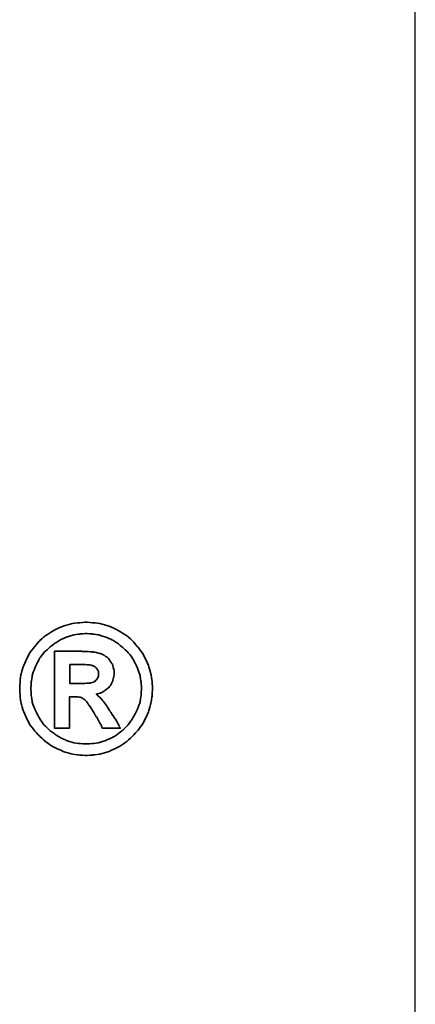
# Model space of a CAD drawing. Header units: millimetres. Extents: x 346 to 653, y 207 to 305.
# Tile 43 of 45: x 591.62 to 594.13, y 236.95 to 243.19. Entities that reach past the tile are written whole.
import ezdxf

# ---------------------------------------------------------------- set-up
doc = ezdxf.new("R2010")
doc.units = ezdxf.units.MM
for name, color, linetype in [('DIM', 4, 'Continuous'), ('layer 1', 7, 'Continuous'), ('OUT', 3, 'Continuous')]:
    doc.layers.add(name, color=color, linetype=linetype)

# ---------------------------------------------------------------- blocks, each defined once
blk = doc.blocks.new('TBI MOTION logo(完整正式版)')
at = {"layer": 'layer 1', "color": 22, "lineweight": 35}
for points, knots in [([(81.20634, 4.98624), (81.20634, 4.98624), (81.18649, 5.32862), (81.18649, 5.32862), (81.18649, 5.32862), (81.18649, 5.32862), (81.13886, 5.66206), (81.13886, 5.66206), (81.13886, 5.66206), (81.13886, 5.66206), (81.04359, 5.97764), (81.04359, 5.97764), (81.04359, 5.97764), (81.04359, 5.97764), (80.91061, 6.29124), (80.91061, 6.29124), (80.91061, 6.29124), (80.91061, 6.29124), (80.75778, 6.58697), (80.75778, 6.58697), (80.75778, 6.58697), (80.75778, 6.58697), (80.5593, 6.85294), (80.5593, 6.85294), (80.5593, 6.85294), (80.5593, 6.85294), (80.33105, 7.1189), (80.33105, 7.1189), (80.33105, 7.1189), (80.33105, 7.1189), (80.09287, 7.33921), (80.09287, 7.33921), (80.09287, 7.33921), (80.09287, 7.33921), (79.815, 7.51982), (79.815, 7.51982), (79.815, 7.51982), (79.815, 7.51982), (79.51133, 7.69051), (79.51133, 7.69051), (79.51133, 7.69051), (79.51133, 7.69051), (79.19773, 7.8235), (79.19773, 7.8235), (79.19773, 7.8235), (79.19773, 7.8235), (78.88215, 7.91877), (78.88215, 7.91877), (78.88215, 7.91877), (78.88215, 7.91877), (78.54871, 7.95846), (78.54871, 7.95846), (78.54871, 7.95846), (78.54871, 7.95846), (78.21526, 7.98625), (78.21526, 7.98625), (78.21526, 7.98625), (78.21526, 7.98625), (77.87388, 7.95846), (77.87388, 7.95846), (77.87388, 7.95846), (77.87388, 7.95846), (77.54044, 7.91877), (77.54044, 7.91877), (77.54044, 7.91877), (77.54044, 7.91877), (77.22485, 7.8235), (77.22485, 7.8235), (77.22485, 7.8235), (77.22485, 7.8235), (76.91027, 7.69051), (76.91027, 7.69051), (76.91027, 7.69051), (76.91027, 7.69051), (76.6056, 7.51982), (76.6056, 7.51982), (76.6056, 7.51982), (76.6056, 7.51982), (76.32972, 7.33921), (76.32972, 7.33921), (76.32972, 7.33921), (76.32972, 7.33921), (76.09154, 7.1189), (76.09154, 7.1189), (76.09154, 7.1189), (76.09154, 7.1189), (75.86329, 6.85294), (75.86329, 6.85294), (75.86329, 6.85294), (75.86329, 6.85294), (75.66382, 6.58697), (75.66382, 6.58697), (75.66382, 6.58697), (75.66382, 6.58697), (75.51099, 6.29124), (75.51099, 6.29124), (75.51099, 6.29124), (75.51099, 6.29124), (75.37702, 5.97764), (75.37702, 5.97764), (75.37702, 5.97764), (75.37702, 5.97764), (75.28175, 5.66206), (75.28175, 5.66206), (75.28175, 5.66206), (75.28175, 5.66206), (75.23411, 5.32862), (75.23411, 5.32862), (75.23411, 5.32862), (75.23411, 5.32862), (75.21625, 4.98624), (75.21625, 4.98624), (75.21625, 4.98624), (75.21625, 4.98624), (75.23411, 4.6528), (75.23411, 4.6528), (75.23411, 4.6528), (75.23411, 4.6528), (75.28175, 4.32035), (75.28175, 4.32035), (75.28175, 4.32035), (75.28175, 4.32035), (75.37702, 3.99583), (75.37702, 3.99583), (75.37702, 3.99583), (75.37702, 3.99583), (75.51099, 3.68224), (75.51099, 3.68224), (75.51099, 3.68224), (75.51099, 3.68224), (75.66382, 3.38749), (75.66382, 3.38749), (75.66382, 3.38749), (75.66382, 3.38749), (75.86329, 3.10963), (75.86329, 3.10963), (75.86329, 3.10963), (75.86329, 3.10963), (76.09154, 2.87145), (76.09154, 2.87145), (76.09154, 2.87145), (76.09154, 2.87145), (76.32972, 2.6432), (76.32972, 2.6432), (76.32972, 2.6432), (76.32972, 2.6432), (76.6056, 2.43381), (76.6056, 2.43381), (76.6056, 2.43381), (76.6056, 2.43381), (76.91027, 2.27205), (76.91027, 2.27205), (76.91027, 2.27205), (76.91027, 2.27205), (77.22485, 2.13906), (77.22485, 2.13906), (77.22485, 2.13906), (77.22485, 2.13906), (77.54044, 2.0438), (77.54044, 2.0438), (77.54044, 2.0438), (77.54044, 2.0438), (77.87388, 1.99616), (77.87388, 1.99616), (77.87388, 1.99616), (77.87388, 1.99616), (78.21526, 1.97631), (78.21526, 1.97631), (78.21526, 1.97631), (78.21526, 1.97631), (78.54871, 1.99616), (78.54871, 1.99616), (78.54871, 1.99616), (78.54871, 1.99616), (78.88215, 2.0438), (78.88215, 2.0438), (78.88215, 2.0438), (78.88215, 2.0438), (79.19773, 2.13906), (79.19773, 2.13906), (79.19773, 2.13906), (79.19773, 2.13906), (79.51133, 2.27205), (79.51133, 2.27205), (79.51133, 2.27205), (79.51133, 2.27205), (79.815, 2.43381), (79.815, 2.43381), (79.815, 2.43381), (79.815, 2.43381), (80.09287, 2.6432), (80.09287, 2.6432), (80.09287, 2.6432), (80.09287, 2.6432), (80.33105, 2.87145), (80.33105, 2.87145), (80.33105, 2.87145), (80.33105, 2.87145), (80.5593, 3.10963), (80.5593, 3.10963), (80.5593, 3.10963), (80.5593, 3.10963), (80.75778, 3.38749), (80.75778, 3.38749), (80.75778, 3.38749), (80.75778, 3.38749), (80.91061, 3.68224), (80.91061, 3.68224), (80.91061, 3.68224), (80.91061, 3.68224), (81.04359, 3.99583), (81.04359, 3.99583), (81.04359, 3.99583), (81.04359, 3.99583), (81.13886, 4.32035), (81.13886, 4.32035), (81.13886, 4.32035), (81.13886, 4.32035), (81.18649, 4.6528), (81.18649, 4.6528), (81.18649, 4.6528), (81.18649, 4.6528), (81.20634, 4.98624), (81.20634, 4.98624)], [0, 0, 0, 0, 0.01785714, 0.01785714, 0.01785714, 0.01785715, 0.03571429, 0.03571429, 0.03571429, 0.0357143, 0.05357143, 0.05357143, 0.05357143, 0.05357144, 0.07142857, 0.07142857, 0.07142857, 0.07142858, 0.08928571, 0.08928571, 0.08928571, 0.08928572, 0.10714286, 0.10714286, 0.10714286, 0.10714287, 0.125, 0.125, 0.125, 0.12500001, 0.14285714, 0.14285714, 0.14285714, 0.14285715, 0.16071429, 0.16071429, 0.16071429, 0.1607143, 0.17857143, 0.17857143, 0.17857143, 0.17857144, 0.19642857, 0.19642857, 0.19642857, 0.19642858, 0.21428571, 0.21428571, 0.21428571, 0.21428572, 0.23214286, 0.23214286, 0.23214286, 0.23214287, 0.25, 0.25, 0.25, 0.25000001, 0.26785714, 0.26785714, 0.26785714, 0.26785715, 0.28571429, 0.28571429, 0.28571429, 0.2857143, 0.30357143, 0.30357143, 0.30357143, 0.30357144, 0.32142857, 0.32142857, 0.32142857, 0.32142858, 0.33928571, 0.33928571, 0.33928571, 0.33928572, 0.35714286, 0.35714286, 0.35714286, 0.35714287, 0.375, 0.375, 0.375, 0.37500001, 0.39285714, 0.39285714, 0.39285714, 0.39285715, 0.41071429, 0.41071429, 0.41071429, 0.4107143, 0.42857143, 0.42857143, 0.42857143, 0.42857144, 0.44642857, 0.44642857, 0.44642857, 0.44642858, 0.46428571, 0.46428571, 0.46428571, 0.46428572, 0.48214286, 0.48214286, 0.48214286, 0.48214287, 0.5, 0.5, 0.5, 0.50000001, 0.51785714, 0.51785714, 0.51785714, 0.51785715, 0.53571429, 0.53571429, 0.53571429, 0.5357143, 0.55357143, 0.55357143, 0.55357143, 0.55357144, 0.57142857, 0.57142857, 0.57142857, 0.57142858, 0.58928571, 0.58928571, 0.58928571, 0.58928572, 0.60714286, 0.60714286, 0.60714286, 0.60714287, 0.625, 0.625, 0.625, 0.62500001, 0.64285714, 0.64285714, 0.64285714, 0.64285715, 0.66071429, 0.66071429, 0.66071429, 0.6607143, 0.67857143, 0.67857143, 0.67857143, 0.67857144, 0.69642857, 0.69642857, 0.69642857, 0.69642858, 0.71428571, 0.71428571, 0.71428571, 0.71428572, 0.73214286, 0.73214286, 0.73214286, 0.73214287, 0.75, 0.75, 0.75, 0.75000001, 0.76785714, 0.76785714, 0.76785714, 0.76785715, 0.78571429, 0.78571429, 0.78571429, 0.7857143, 0.80357143, 0.80357143, 0.80357143, 0.80357144, 0.82142857, 0.82142857, 0.82142857, 0.82142858, 0.83928571, 0.83928571, 0.83928571, 0.83928572, 0.85714286, 0.85714286, 0.85714286, 0.85714287, 0.875, 0.875, 0.875, 0.87500001, 0.89285714, 0.89285714, 0.89285714, 0.89285715, 0.91071429, 0.91071429, 0.91071429, 0.9107143, 0.92857143, 0.92857143, 0.92857143, 0.92857144, 0.94642857, 0.94642857, 0.94642857, 0.94642858, 0.96428571, 0.96428571, 0.96428571, 0.96428572, 0.98214286, 0.98214286, 0.98214286, 0.98214287, 1, 1, 1, 1]), ([(80.71014, 4.98624), (80.71014, 4.98624), (80.69129, 5.29091), (80.69129, 5.29091), (80.69129, 5.29091), (80.69129, 5.29091), (80.64464, 5.57672), (80.64464, 5.57672), (80.64464, 5.57672), (80.64464, 5.57672), (80.54937, 5.87245), (80.54937, 5.87245), (80.54937, 5.87245), (80.54937, 5.87245), (80.41639, 6.14833), (80.41639, 6.14833), (80.41639, 6.14833), (80.41639, 6.14833), (80.27349, 6.41429), (80.27349, 6.41429), (80.27349, 6.41429), (80.27349, 6.41429), (80.08295, 6.64255), (80.08295, 6.64255), (80.08295, 6.64255), (80.08295, 6.64255), (79.86264, 6.84301), (79.86264, 6.84301), (79.86264, 6.84301), (79.86264, 6.84301), (79.63439, 7.03355), (79.63439, 7.03355), (79.63439, 7.03355), (79.63439, 7.03355), (79.37835, 7.1963), (79.37835, 7.1963), (79.37835, 7.1963), (79.37835, 7.1963), (79.10246, 7.30944), (79.10246, 7.30944), (79.10246, 7.30944), (79.10246, 7.30944), (78.81665, 7.40471), (78.81665, 7.40471), (78.81665, 7.40471), (78.81665, 7.40471), (78.511, 7.45234), (78.511, 7.45234), (78.511, 7.45234), (78.511, 7.45234), (78.21526, 7.47219), (78.21526, 7.47219), (78.21526, 7.47219), (78.21526, 7.47219), (77.9106, 7.45234), (77.9106, 7.45234), (77.9106, 7.45234), (77.9106, 7.45234), (77.61685, 7.40471), (77.61685, 7.40471), (77.61685, 7.40471), (77.61685, 7.40471), (77.32012, 7.30944), (77.32012, 7.30944), (77.32012, 7.30944), (77.32012, 7.30944), (77.06309, 7.1963), (77.06309, 7.1963), (77.06309, 7.1963), (77.06309, 7.1963), (76.80606, 7.03355), (76.80606, 7.03355), (76.80606, 7.03355), (76.80606, 7.03355), (76.55797, 6.84301), (76.55797, 6.84301), (76.55797, 6.84301), (76.55797, 6.84301), (76.34063, 6.64255), (76.34063, 6.64255), (76.34063, 6.64255), (76.34063, 6.64255), (76.1491, 6.41429), (76.1491, 6.41429), (76.1491, 6.41429), (76.1491, 6.41429), (76.0062, 6.14833), (76.0062, 6.14833), (76.0062, 6.14833), (76.0062, 6.14833), (75.88314, 5.87245), (75.88314, 5.87245), (75.88314, 5.87245), (75.88314, 5.87245), (75.77794, 5.57672), (75.77794, 5.57672), (75.77794, 5.57672), (75.77794, 5.57672), (75.73924, 5.29091), (75.73924, 5.29091), (75.73924, 5.29091), (75.73924, 5.29091), (75.72039, 4.98624), (75.72039, 4.98624), (75.72039, 4.98624), (75.72039, 4.98624), (75.73924, 4.67165), (75.73924, 4.67165), (75.73924, 4.67165), (75.73924, 4.67165), (75.77794, 4.37791), (75.77794, 4.37791), (75.77794, 4.37791), (75.77794, 4.37791), (75.88314, 4.10102), (75.88314, 4.10102), (75.88314, 4.10102), (75.88314, 4.10102), (76.0062, 3.83407), (76.0062, 3.83407), (76.0062, 3.83407), (76.0062, 3.83407), (76.15902, 3.56811), (76.15902, 3.56811), (76.15902, 3.56811), (76.15902, 3.56811), (76.34063, 3.32001), (76.34063, 3.32001), (76.34063, 3.32001), (76.34063, 3.32001), (76.55797, 3.11955), (76.55797, 3.11955), (76.55797, 3.11955), (76.55797, 3.11955), (76.80606, 2.92901), (76.80606, 2.92901), (76.80606, 2.92901), (76.80606, 2.92901), (77.06309, 2.76725), (77.06309, 2.76725), (77.06309, 2.76725), (77.06309, 2.76725), (77.32012, 2.65412), (77.32012, 2.65412), (77.32012, 2.65412), (77.32012, 2.65412), (77.61685, 2.55786), (77.61685, 2.55786), (77.61685, 2.55786), (77.61685, 2.55786), (77.9106, 2.51022), (77.9106, 2.51022), (77.9106, 2.51022), (77.9106, 2.51022), (78.21526, 2.49137), (78.21526, 2.49137), (78.21526, 2.49137), (78.21526, 2.49137), (78.511, 2.51022), (78.511, 2.51022), (78.511, 2.51022), (78.511, 2.51022), (78.81665, 2.55786), (78.81665, 2.55786), (78.81665, 2.55786), (78.81665, 2.55786), (79.10246, 2.65412), (79.10246, 2.65412), (79.10246, 2.65412), (79.10246, 2.65412), (79.37835, 2.76725), (79.37835, 2.76725), (79.37835, 2.76725), (79.37835, 2.76725), (79.63439, 2.92901), (79.63439, 2.92901), (79.63439, 2.92901), (79.63439, 2.92901), (79.86264, 3.11955), (79.86264, 3.11955), (79.86264, 3.11955), (79.86264, 3.11955), (80.08295, 3.32001), (80.08295, 3.32001), (80.08295, 3.32001), (80.08295, 3.32001), (80.26356, 3.56811), (80.26356, 3.56811), (80.26356, 3.56811), (80.26356, 3.56811), (80.41639, 3.83407), (80.41639, 3.83407), (80.41639, 3.83407), (80.41639, 3.83407), (80.54937, 4.10102), (80.54937, 4.10102), (80.54937, 4.10102), (80.54937, 4.10102), (80.64464, 4.37791), (80.64464, 4.37791), (80.64464, 4.37791), (80.64464, 4.37791), (80.69129, 4.67165), (80.69129, 4.67165), (80.69129, 4.67165), (80.69129, 4.67165), (80.71014, 4.98624), (80.71014, 4.98624)], [0, 0, 0, 0, 0.01923077, 0.01923077, 0.01923077, 0.01923078, 0.03846154, 0.03846154, 0.03846154, 0.03846155, 0.05769231, 0.05769231, 0.05769231, 0.05769232, 0.07692308, 0.07692308, 0.07692308, 0.07692309, 0.09615385, 0.09615385, 0.09615385, 0.09615386, 0.11538462, 0.11538462, 0.11538462, 0.11538463, 0.13461538, 0.13461538, 0.13461538, 0.13461539, 0.15384615, 0.15384615, 0.15384615, 0.15384616, 0.17307692, 0.17307692, 0.17307692, 0.17307693, 0.19230769, 0.19230769, 0.19230769, 0.1923077, 0.21153846, 0.21153846, 0.21153846, 0.21153847, 0.23076923, 0.23076923, 0.23076923, 0.23076924, 0.25, 0.25, 0.25, 0.25000001, 0.26923077, 0.26923077, 0.26923077, 0.26923078, 0.28846154, 0.28846154, 0.28846154, 0.28846155, 0.30769231, 0.30769231, 0.30769231, 0.30769232, 0.32692308, 0.32692308, 0.32692308, 0.32692309, 0.34615385, 0.34615385, 0.34615385, 0.34615386, 0.36538462, 0.36538462, 0.36538462, 0.36538463, 0.38461538, 0.38461538, 0.38461538, 0.38461539, 0.40384615, 0.40384615, 0.40384615, 0.40384616, 0.42307692, 0.42307692, 0.42307692, 0.42307693, 0.44230769, 0.44230769, 0.44230769, 0.4423077, 0.46153846, 0.46153846, 0.46153846, 0.46153847, 0.48076923, 0.48076923, 0.48076923, 0.48076924, 0.5, 0.5, 0.5, 0.50000001, 0.51923077, 0.51923077, 0.51923077, 0.51923078, 0.53846154, 0.53846154, 0.53846154, 0.53846155, 0.55769231, 0.55769231, 0.55769231, 0.55769232, 0.57692308, 0.57692308, 0.57692308, 0.57692309, 0.59615385, 0.59615385, 0.59615385, 0.59615386, 0.61538462, 0.61538462, 0.61538462, 0.61538463, 0.63461538, 0.63461538, 0.63461538, 0.63461539, 0.65384615, 0.65384615, 0.65384615, 0.65384616, 0.67307692, 0.67307692, 0.67307692, 0.67307693, 0.69230769, 0.69230769, 0.69230769, 0.6923077, 0.71153846, 0.71153846, 0.71153846, 0.71153847, 0.73076923, 0.73076923, 0.73076923, 0.73076924, 0.75, 0.75, 0.75, 0.75000001, 0.76923077, 0.76923077, 0.76923077, 0.76923078, 0.78846154, 0.78846154, 0.78846154, 0.78846155, 0.80769231, 0.80769231, 0.80769231, 0.80769232, 0.82692308, 0.82692308, 0.82692308, 0.82692309, 0.84615385, 0.84615385, 0.84615385, 0.84615386, 0.86538462, 0.86538462, 0.86538462, 0.86538463, 0.88461538, 0.88461538, 0.88461538, 0.88461539, 0.90384615, 0.90384615, 0.90384615, 0.90384616, 0.92307692, 0.92307692, 0.92307692, 0.92307693, 0.94230769, 0.94230769, 0.94230769, 0.9423077, 0.96153846, 0.96153846, 0.96153846, 0.96153847, 0.98076923, 0.98076923, 0.98076923, 0.98076924, 1, 1, 1, 1]), ([(76.78721, 3.2823), (76.78721, 3.2823), (76.78721, 3.32001), (76.78721, 3.32001), (76.78721, 3.32001), (76.78721, 3.32001), (76.78721, 3.42422), (76.78721, 3.42422), (76.78721, 3.42422), (76.78721, 3.42422), (76.78721, 3.59689), (76.78721, 3.59689), (76.78721, 3.59689), (76.78721, 3.59689), (76.78721, 3.80529), (76.78721, 3.80529), (76.78721, 3.80529), (76.78721, 3.80529), (76.78721, 4.0524), (76.78721, 4.0524), (76.78721, 4.0524), (76.78721, 4.0524), (76.78721, 4.32035), (76.78721, 4.32035), (76.78721, 4.32035), (76.78721, 4.32035), (76.78721, 4.92868), (76.78721, 4.92868), (76.78721, 4.92868), (76.78721, 4.92868), (76.78721, 5.53801), (76.78721, 5.53801), (76.78721, 5.53801), (76.78721, 5.53801), (76.78721, 5.82482), (76.78721, 5.82482), (76.78721, 5.82482), (76.78721, 5.82482), (76.78721, 6.07291), (76.78721, 6.07291), (76.78721, 6.07291), (76.78721, 6.07291), (76.78721, 6.30017), (76.78721, 6.30017), (76.78721, 6.30017), (76.78721, 6.30017), (76.78721, 6.45399), (76.78721, 6.45399), (76.78721, 6.45399), (76.78721, 6.45399), (76.78721, 6.5572), (76.78721, 6.5572), (76.78721, 6.5572), (76.78721, 6.5572), (76.78721, 6.59689), (76.78721, 6.59689), (76.78721, 6.59689), (76.78721, 6.59689), (76.78721, 6.67232), (76.78721, 6.67232), (76.78721, 6.67232), (76.78721, 6.67232), (76.8537, 6.67232), (76.8537, 6.67232), (76.8537, 6.67232), (76.8537, 6.67232), (76.87355, 6.67232), (76.87355, 6.67232), (76.87355, 6.67232), (76.87355, 6.67232), (76.91027, 6.67232), (76.91027, 6.67232), (76.91027, 6.67232), (76.91027, 6.67232), (77.04424, 6.67232), (77.04424, 6.67232), (77.04424, 6.67232), (77.04424, 6.67232), (77.22485, 6.67232), (77.22485, 6.67232), (77.22485, 6.67232), (77.22485, 6.67232), (77.43524, 6.67232), (77.43524, 6.67232), (77.43524, 6.67232), (77.43524, 6.67232), (77.65357, 6.67232), (77.65357, 6.67232), (77.65357, 6.67232), (77.65357, 6.67232), (77.82625, 6.67232), (77.82625, 6.67232), (77.82625, 6.67232), (77.82625, 6.67232), (77.94037, 6.67232), (77.94037, 6.67232), (77.94037, 6.67232), (77.94037, 6.67232), (77.97709, 6.67232), (77.97709, 6.67232), (77.97709, 6.67232), (77.97709, 6.67232), (77.99694, 6.67232), (77.99694, 6.67232), (77.99694, 6.67232), (77.99694, 6.67232), (78.00686, 6.67232), (78.00686, 6.67232), (78.00686, 6.67232), (78.00686, 6.67232), (78.28275, 6.6624), (78.28275, 6.6624), (78.28275, 6.6624), (78.28275, 6.6624), (78.50107, 6.64255), (78.50107, 6.64255), (78.50107, 6.64255), (78.50107, 6.64255), (78.511, 6.64255), (78.511, 6.64255), (78.511, 6.64255), (78.511, 6.64255), (78.70154, 6.61476), (78.70154, 6.61476), (78.70154, 6.61476), (78.70154, 6.61476), (78.70154, 6.60483), (78.70154, 6.60483), (78.70154, 6.60483), (78.70154, 6.60483), (78.86429, 6.56713), (78.86429, 6.56713), (78.86429, 6.56713), (78.86429, 6.56713), (78.87223, 6.56713), (78.87223, 6.56713), (78.87223, 6.56713), (78.87223, 6.56713), (78.99727, 6.51056), (78.99727, 6.51056), (78.99727, 6.51056), (78.99727, 6.51056), (79.00719, 6.51056), (79.00719, 6.51056), (79.00719, 6.51056), (79.00719, 6.51056), (79.00719, 6.50162), (79.00719, 6.50162), (79.00719, 6.50162), (79.00719, 6.50162), (79.1104, 6.43415), (79.1104, 6.43415), (79.1104, 6.43415), (79.1104, 6.43415), (79.12132, 6.43415), (79.12132, 6.43415), (79.12132, 6.43415), (79.12132, 6.43415), (79.22552, 6.34781), (79.22552, 6.34781), (79.22552, 6.34781), (79.22552, 6.34781), (79.23544, 6.33888), (79.23544, 6.33888), (79.23544, 6.33888), (79.23544, 6.33888), (79.23544, 6.32895), (79.23544, 6.32895), (79.23544, 6.32895), (79.23544, 6.32895), (79.31087, 6.21483), (79.31087, 6.21483), (79.31087, 6.21483), (79.31087, 6.21483), (79.38629, 6.1007), (79.38629, 6.1007), (79.38629, 6.1007), (79.38629, 6.1007), (79.3972, 6.1007), (79.3972, 6.1007), (79.3972, 6.1007), (79.3972, 6.1007), (79.3972, 6.09078), (79.3972, 6.09078), (79.3972, 6.09078), (79.3972, 6.09078), (79.43392, 5.97764), (79.43392, 5.97764), (79.43392, 5.97764), (79.43392, 5.97764), (79.43392, 5.96772), (79.43392, 5.96772), (79.43392, 5.96772), (79.43392, 5.96772), (79.47362, 5.83474), (79.47362, 5.83474), (79.47362, 5.83474), (79.47362, 5.83474), (79.48156, 5.82482), (79.48156, 5.82482), (79.48156, 5.82482), (79.48156, 5.82482), (79.48156, 5.69977), (79.48156, 5.69977), (79.48156, 5.69977), (79.48156, 5.69977), (79.48156, 5.69183), (79.48156, 5.69183), (79.48156, 5.69183), (79.48156, 5.69183), (79.4637, 5.51915), (79.4637, 5.51915), (79.4637, 5.51915), (79.4637, 5.51915), (79.4637, 5.51122), (79.4637, 5.51122), (79.4637, 5.51122), (79.4637, 5.51122), (79.45377, 5.51122), (79.45377, 5.51122), (79.45377, 5.51122), (79.45377, 5.51122), (79.41507, 5.34847), (79.41507, 5.34847), (79.41507, 5.34847), (79.41507, 5.34847), (79.41507, 5.33854), (79.41507, 5.33854), (79.41507, 5.33854), (79.41507, 5.33854), (79.41507, 5.32862), (79.41507, 5.32862), (79.41507, 5.32862), (79.41507, 5.32862), (79.33865, 5.16785), (79.33865, 5.16785), (79.33865, 5.16785), (79.33865, 5.16785), (79.33071, 5.15693), (79.33071, 5.15693), (79.33071, 5.15693), (79.33071, 5.15693), (79.2156, 5.02495), (79.2156, 5.02495), (79.2156, 5.02495), (79.2156, 5.02495), (79.20567, 5.01502), (79.20567, 5.01502), (79.20567, 5.01502), (79.20567, 5.01502), (79.05483, 4.89991), (79.05483, 4.89991), (79.05483, 4.89991), (79.05483, 4.89991), (79.04491, 4.89197), (79.04491, 4.89197), (79.04491, 4.89197), (79.04491, 4.89197), (78.89208, 4.7967), (78.89208, 4.7967), (78.89208, 4.7967), (78.89208, 4.7967), (78.88215, 4.7967), (78.88215, 4.7967), (78.88215, 4.7967), (78.88215, 4.7967), (78.69161, 4.73913), (78.69161, 4.73913), (78.69161, 4.73913), (78.69161, 4.73913), (78.68169, 4.73913), (78.68169, 4.73913), (78.68169, 4.73913), (78.68169, 4.73913), (78.68169, 4.72921), (78.68169, 4.72921), (78.68169, 4.72921), (78.68169, 4.72921), (78.78688, 4.63394), (78.78688, 4.63394), (78.78688, 4.63394), (78.78688, 4.63394), (78.902, 4.52875), (78.902, 4.52875), (78.902, 4.52875), (78.902, 4.52875), (78.91093, 4.52081), (78.91093, 4.52081), (78.91093, 4.52081), (78.91093, 4.52081), (79.02506, 4.36798), (79.02506, 4.36798), (79.02506, 4.36798), (79.02506, 4.36798), (79.1501, 4.1953), (79.1501, 4.1953), (79.1501, 4.1953), (79.1501, 4.1953), (79.1501, 4.18736), (79.1501, 4.18736), (79.1501, 4.18736), (79.1501, 4.18736), (79.29201, 3.96705), (79.29201, 3.96705), (79.29201, 3.96705), (79.29201, 3.96705), (79.31087, 3.93828), (79.31087, 3.93828), (79.31087, 3.93828), (79.31087, 3.93828), (79.32079, 3.93828), (79.32079, 3.93828), (79.32079, 3.93828), (79.32079, 3.93828), (79.3585, 3.87178), (79.3585, 3.87178), (79.3585, 3.87178), (79.3585, 3.87178), (79.50141, 3.64353), (79.50141, 3.64353), (79.50141, 3.64353), (79.50141, 3.64353), (79.51133, 3.64353), (79.51133, 3.64353), (79.51133, 3.64353), (79.51133, 3.64353), (79.64431, 3.41528), (79.64431, 3.41528), (79.64431, 3.41528), (79.64431, 3.41528), (79.68202, 3.3478), (79.68202, 3.3478), (79.68202, 3.3478), (79.68202, 3.3478), (79.70187, 3.31009), (79.70187, 3.31009), (79.70187, 3.31009), (79.70187, 3.31009), (79.7495, 3.2049), (79.7495, 3.2049), (79.7495, 3.2049), (79.7495, 3.2049), (79.64431, 3.2049), (79.64431, 3.2049), (79.64431, 3.2049), (79.64431, 3.2049), (79.62546, 3.2049), (79.62546, 3.2049), (79.62546, 3.2049), (79.62546, 3.2049), (79.53912, 3.2049), (79.53912, 3.2049), (79.53912, 3.2049), (79.53912, 3.2049), (79.31087, 3.2049), (79.31087, 3.2049), (79.31087, 3.2049), (79.31087, 3.2049), (79.08262, 3.2049), (79.08262, 3.2049), (79.08262, 3.2049), (79.08262, 3.2049), (79.00719, 3.2049), (79.00719, 3.2049), (79.00719, 3.2049), (79.00719, 3.2049), (78.98735, 3.2049), (78.98735, 3.2049), (78.98735, 3.2049), (78.98735, 3.2049), (78.94964, 3.2049), (78.94964, 3.2049), (78.94964, 3.2049), (78.94964, 3.2049), (78.92979, 3.24459), (78.92979, 3.24459), (78.92979, 3.24459), (78.92979, 3.24459), (78.91093, 3.2823), (78.91093, 3.2823), (78.91093, 3.2823), (78.91093, 3.2823), (78.91093, 3.29223), (78.91093, 3.29223), (78.91093, 3.29223), (78.91093, 3.29223), (78.89208, 3.3478), (78.89208, 3.3478), (78.89208, 3.3478), (78.89208, 3.3478), (78.78688, 3.52048), (78.78688, 3.52048), (78.78688, 3.52048), (78.78688, 3.52048), (78.69161, 3.7001), (78.69161, 3.7001), (78.69161, 3.7001), (78.69161, 3.7001), (78.6539, 3.7388), (78.6539, 3.7388), (78.6539, 3.7388), (78.6539, 3.7388), (78.64398, 3.74873), (78.64398, 3.74873), (78.64398, 3.74873), (78.64398, 3.74873), (78.64398, 3.75766), (78.64398, 3.75766), (78.64398, 3.75766), (78.64398, 3.75766), (78.63405, 3.78644), (78.63405, 3.78644), (78.63405, 3.78644), (78.63405, 3.78644), (78.48321, 4.04347), (78.48321, 4.04347), (78.48321, 4.04347), (78.48321, 4.04347), (78.33038, 4.2618), (78.33038, 4.2618), (78.33038, 4.2618), (78.33038, 4.2618), (78.20732, 4.43447), (78.20732, 4.43447), (78.20732, 4.43447), (78.20732, 4.43447), (78.09221, 4.52081), (78.09221, 4.52081), (78.09221, 4.52081), (78.09221, 4.52081), (78.02472, 4.56845), (78.02472, 4.56845), (78.02472, 4.56845), (78.02472, 4.56845), (77.9493, 4.60616), (77.9493, 4.60616), (77.9493, 4.60616), (77.9493, 4.60616), (77.8451, 4.61608), (77.8451, 4.61608), (77.8451, 4.61608), (77.8451, 4.61608), (77.71113, 4.61608), (77.71113, 4.61608), (77.71113, 4.61608), (77.71113, 4.61608), (77.69128, 4.61608), (77.69128, 4.61608), (77.69128, 4.61608), (77.69128, 4.61608), (77.67342, 4.61608), (77.67342, 4.61608), (77.67342, 4.61608), (77.67342, 4.61608), (77.5583, 4.61608), (77.5583, 4.61608), (77.5583, 4.61608), (77.5583, 4.61608), (77.46303, 4.61608), (77.46303, 4.61608), (77.46303, 4.61608), (77.46303, 4.61608), (77.46303, 4.54761), (77.46303, 4.54761), (77.46303, 4.54761), (77.46303, 4.54761), (77.46303, 4.47318), (77.46303, 4.47318), (77.46303, 4.47318), (77.46303, 4.47318), (77.46303, 4.24294), (77.46303, 4.24294), (77.46303, 4.24294), (77.46303, 4.24294), (77.46303, 3.99583), (77.46303, 3.99583), (77.46303, 3.99583), (77.46303, 3.99583), (77.46303, 3.72888), (77.46303, 3.72888), (77.46303, 3.72888), (77.46303, 3.72888), (77.46303, 3.51055), (77.46303, 3.51055), (77.46303, 3.51055), (77.46303, 3.51055), (77.46303, 3.42422), (77.46303, 3.42422), (77.46303, 3.42422), (77.46303, 3.42422), (77.46303, 3.35773), (77.46303, 3.35773), (77.46303, 3.35773), (77.46303, 3.35773), (77.46303, 3.30017), (77.46303, 3.30017), (77.46303, 3.30017), (77.46303, 3.30017), (77.46303, 3.2823), (77.46303, 3.2823), (77.46303, 3.2823), (77.46303, 3.2823), (77.46303, 3.2049), (77.46303, 3.2049), (77.46303, 3.2049), (77.46303, 3.2049), (77.39753, 3.2049), (77.39753, 3.2049), (77.39753, 3.2049), (77.39753, 3.2049), (77.37768, 3.2049), (77.37768, 3.2049), (77.37768, 3.2049), (77.37768, 3.2049), (77.32012, 3.2049), (77.32012, 3.2049), (77.32012, 3.2049), (77.32012, 3.2049), (77.12165, 3.2049), (77.12165, 3.2049), (77.12165, 3.2049), (77.12165, 3.2049), (76.94897, 3.2049), (76.94897, 3.2049), (76.94897, 3.2049), (76.94897, 3.2049), (76.8924, 3.2049), (76.8924, 3.2049), (76.8924, 3.2049), (76.8924, 3.2049), (76.8537, 3.2049), (76.8537, 3.2049), (76.8537, 3.2049), (76.8537, 3.2049), (76.78721, 3.2049), (76.78721, 3.2049), (76.78721, 3.2049), (76.78721, 3.2049), (76.78721, 3.2823), (76.78721, 3.2823)], [0, 0, 0, 0, 0.00740741, 0.00740741, 0.00740741, 0.00740742, 0.01481481, 0.01481481, 0.01481481, 0.01481482, 0.02222222, 0.02222222, 0.02222222, 0.02222223, 0.02962963, 0.02962963, 0.02962963, 0.02962964, 0.03703704, 0.03703704, 0.03703704, 0.03703705, 0.04444444, 0.04444444, 0.04444444, 0.04444445, 0.05185185, 0.05185185, 0.05185185, 0.05185186, 0.05925926, 0.05925926, 0.05925926, 0.05925927, 0.06666667, 0.06666667, 0.06666667, 0.06666668, 0.07407407, 0.07407407, 0.07407407, 0.07407408, 0.08148148, 0.08148148, 0.08148148, 0.08148149, 0.08888889, 0.08888889, 0.08888889, 0.0888889, 0.0962963, 0.0962963, 0.0962963, 0.09629631, 0.1037037, 0.1037037, 0.1037037, 0.10370371, 0.11111111, 0.11111111, 0.11111111, 0.11111112, 0.11851852, 0.11851852, 0.11851852, 0.11851853, 0.12592593, 0.12592593, 0.12592593, 0.12592594, 0.13333333, 0.13333333, 0.13333333, 0.13333334, 0.14074074, 0.14074074, 0.14074074, 0.14074075, 0.14814815, 0.14814815, 0.14814815, 0.14814816, 0.15555556, 0.15555556, 0.15555556, 0.15555557, 0.16296296, 0.16296296, 0.16296296, 0.16296297, 0.17037037, 0.17037037, 0.17037037, 0.17037038, 0.17777778, 0.17777778, 0.17777778, 0.17777779, 0.18518519, 0.18518519, 0.18518519, 0.1851852, 0.19259259, 0.19259259, 0.19259259, 0.1925926, 0.2, 0.2, 0.2, 0.20000001, 0.20740741, 0.20740741, 0.20740741, 0.20740742, 0.21481481, 0.21481481, 0.21481481, 0.21481482, 0.22222222, 0.22222222, 0.22222222, 0.22222223, 0.22962963, 0.22962963, 0.22962963, 0.22962964, 0.23703704, 0.23703704, 0.23703704, 0.23703705, 0.24444444, 0.24444444, 0.24444444, 0.24444445, 0.25185185, 0.25185185, 0.25185185, 0.25185186, 0.25925926, 0.25925926, 0.25925926, 0.25925927, 0.26666667, 0.26666667, 0.26666667, 0.26666668, 0.27407407, 0.27407407, 0.27407407, 0.27407408, 0.28148148, 0.28148148, 0.28148148, 0.28148149, 0.28888889, 0.28888889, 0.28888889, 0.2888889, 0.2962963, 0.2962963, 0.2962963, 0.29629631, 0.3037037, 0.3037037, 0.3037037, 0.30370371, 0.31111111, 0.31111111, 0.31111111, 0.31111112, 0.31851852, 0.31851852, 0.31851852, 0.31851853, 0.32592593, 0.32592593, 0.32592593, 0.32592594, 0.33333333, 0.33333333, 0.33333333, 0.33333334, 0.34074074, 0.34074074, 0.34074074, 0.34074075, 0.34814815, 0.34814815, 0.34814815, 0.34814816, 0.35555556, 0.35555556, 0.35555556, 0.35555557, 0.36296296, 0.36296296, 0.36296296, 0.36296297, 0.37037037, 0.37037037, 0.37037037, 0.37037038, 0.37777778, 0.37777778, 0.37777778, 0.37777779, 0.38518519, 0.38518519, 0.38518519, 0.3851852, 0.39259259, 0.39259259, 0.39259259, 0.3925926, 0.4, 0.4, 0.4, 0.40000001, 0.40740741, 0.40740741, 0.40740741, 0.40740742, 0.41481481, 0.41481481, 0.41481481, 0.41481482, 0.42222222, 0.42222222, 0.42222222, 0.42222223, 0.42962963, 0.42962963, 0.42962963, 0.42962964, 0.43703704, 0.43703704, 0.43703704, 0.43703705, 0.44444444, 0.44444444, 0.44444444, 0.44444445, 0.45185185, 0.45185185, 0.45185185, 0.45185186, 0.45925926, 0.45925926, 0.45925926, 0.45925927, 0.46666667, 0.46666667, 0.46666667, 0.46666668, 0.47407407, 0.47407407, 0.47407407, 0.47407408, 0.48148148, 0.48148148, 0.48148148, 0.48148149, 0.48888889, 0.48888889, 0.48888889, 0.4888889, 0.4962963, 0.4962963, 0.4962963, 0.49629631, 0.5037037, 0.5037037, 0.5037037, 0.50370371, 0.51111111, 0.51111111, 0.51111111, 0.51111112, 0.51851852, 0.51851852, 0.51851852, 0.51851853, 0.52592593, 0.52592593, 0.52592593, 0.52592594, 0.53333333, 0.53333333, 0.53333333, 0.53333334, 0.54074074, 0.54074074, 0.54074074, 0.54074075, 0.54814815, 0.54814815, 0.54814815, 0.54814816, 0.55555556, 0.55555556, 0.55555556, 0.55555557, 0.56296296, 0.56296296, 0.56296296, 0.56296297, 0.57037037, 0.57037037, 0.57037037, 0.57037038, 0.57777778, 0.57777778, 0.57777778, 0.57777779, 0.58518519, 0.58518519, 0.58518519, 0.5851852, 0.59259259, 0.59259259, 0.59259259, 0.5925926, 0.6, 0.6, 0.6, 0.60000001, 0.60740741, 0.60740741, 0.60740741, 0.60740742, 0.61481481, 0.61481481, 0.61481481, 0.61481482, 0.62222222, 0.62222222, 0.62222222, 0.62222223, 0.62962963, 0.62962963, 0.62962963, 0.62962964, 0.63703704, 0.63703704, 0.63703704, 0.63703705, 0.64444444, 0.64444444, 0.64444444, 0.64444445, 0.65185185, 0.65185185, 0.65185185, 0.65185186, 0.65925926, 0.65925926, 0.65925926, 0.65925927, 0.66666667, 0.66666667, 0.66666667, 0.66666668, 0.67407407, 0.67407407, 0.67407407, 0.67407408, 0.68148148, 0.68148148, 0.68148148, 0.68148149, 0.68888889, 0.68888889, 0.68888889, 0.6888889, 0.6962963, 0.6962963, 0.6962963, 0.69629631, 0.7037037, 0.7037037, 0.7037037, 0.70370371, 0.71111111, 0.71111111, 0.71111111, 0.71111112, 0.71851852, 0.71851852, 0.71851852, 0.71851853, 0.72592593, 0.72592593, 0.72592593, 0.72592594, 0.73333333, 0.73333333, 0.73333333, 0.73333334, 0.74074074, 0.74074074, 0.74074074, 0.74074075, 0.74814815, 0.74814815, 0.74814815, 0.74814816, 0.75555556, 0.75555556, 0.75555556, 0.75555557, 0.76296296, 0.76296296, 0.76296296, 0.76296297, 0.77037037, 0.77037037, 0.77037037, 0.77037038, 0.77777778, 0.77777778, 0.77777778, 0.77777779, 0.78518519, 0.78518519, 0.78518519, 0.7851852, 0.79259259, 0.79259259, 0.79259259, 0.7925926, 0.8, 0.8, 0.8, 0.80000001, 0.80740741, 0.80740741, 0.80740741, 0.80740742, 0.81481481, 0.81481481, 0.81481481, 0.81481482, 0.82222222, 0.82222222, 0.82222222, 0.82222223, 0.82962963, 0.82962963, 0.82962963, 0.82962964, 0.83703704, 0.83703704, 0.83703704, 0.83703705, 0.84444444, 0.84444444, 0.84444444, 0.84444445, 0.85185185, 0.85185185, 0.85185185, 0.85185186, 0.85925926, 0.85925926, 0.85925926, 0.85925927, 0.86666667, 0.86666667, 0.86666667, 0.86666668, 0.87407407, 0.87407407, 0.87407407, 0.87407408, 0.88148148, 0.88148148, 0.88148148, 0.88148149, 0.88888889, 0.88888889, 0.88888889, 0.8888889, 0.8962963, 0.8962963, 0.8962963, 0.89629631, 0.9037037, 0.9037037, 0.9037037, 0.90370371, 0.91111111, 0.91111111, 0.91111111, 0.91111112, 0.91851852, 0.91851852, 0.91851852, 0.91851853, 0.92592593, 0.92592593, 0.92592593, 0.92592594, 0.93333333, 0.93333333, 0.93333333, 0.93333334, 0.94074074, 0.94074074, 0.94074074, 0.94074075, 0.94814815, 0.94814815, 0.94814815, 0.94814816, 0.95555556, 0.95555556, 0.95555556, 0.95555557, 0.96296296, 0.96296296, 0.96296296, 0.96296297, 0.97037037, 0.97037037, 0.97037037, 0.97037038, 0.97777778, 0.97777778, 0.97777778, 0.97777779, 0.98518519, 0.98518519, 0.98518519, 0.9851852, 0.99259259, 0.99259259, 0.99259259, 0.9925926, 1, 1, 1, 1]), ([(77.48288, 6.07291), (77.48288, 6.07291), (77.48288, 5.99551), (77.48288, 5.99551), (77.48288, 5.99551), (77.48288, 5.99551), (77.48288, 5.82482), (77.48288, 5.82482), (77.48288, 5.82482), (77.48288, 5.82482), (77.48288, 5.63328), (77.48288, 5.63328), (77.48288, 5.63328), (77.48288, 5.63328), (77.48288, 5.46358), (77.48288, 5.46358), (77.48288, 5.46358), (77.48288, 5.46358), (77.48288, 5.29091), (77.48288, 5.29091), (77.48288, 5.29091), (77.48288, 5.29091), (77.48288, 5.21449), (77.48288, 5.21449), (77.48288, 5.21449), (77.48288, 5.21449), (77.50074, 5.21449), (77.50074, 5.21449), (77.50074, 5.21449), (77.50074, 5.21449), (77.71113, 5.21449), (77.71113, 5.21449), (77.71113, 5.21449), (77.71113, 5.21449), (77.94037, 5.21449), (77.94037, 5.21449), (77.94037, 5.21449), (77.94037, 5.21449), (78.01579, 5.21449), (78.01579, 5.21449), (78.01579, 5.21449), (78.01579, 5.21449), (78.03465, 5.21449), (78.03465, 5.21449), (78.03465, 5.21449), (78.03465, 5.21449), (78.2629, 5.23335), (78.2629, 5.23335), (78.2629, 5.23335), (78.2629, 5.23335), (78.42565, 5.24327), (78.42565, 5.24327), (78.42565, 5.24327), (78.42565, 5.24327), (78.54871, 5.28098), (78.54871, 5.28098), (78.54871, 5.28098), (78.54871, 5.28098), (78.62611, 5.32862), (78.62611, 5.32862), (78.62611, 5.32862), (78.62611, 5.32862), (78.69161, 5.40503), (78.69161, 5.40503), (78.69161, 5.40503), (78.69161, 5.40503), (78.73925, 5.48145), (78.73925, 5.48145), (78.73925, 5.48145), (78.73925, 5.48145), (78.77696, 5.55885), (78.77696, 5.55885), (78.77696, 5.55885), (78.77696, 5.55885), (78.77696, 5.65214), (78.77696, 5.65214), (78.77696, 5.65214), (78.77696, 5.65214), (78.76902, 5.76726), (78.76902, 5.76726), (78.76902, 5.76726), (78.76902, 5.76726), (78.71146, 5.87245), (78.71146, 5.87245), (78.71146, 5.87245), (78.71146, 5.87245), (78.62611, 5.96772), (78.62611, 5.96772), (78.62611, 5.96772), (78.62611, 5.96772), (78.511, 6.02528), (78.511, 6.02528), (78.511, 6.02528), (78.511, 6.02528), (78.44451, 6.05306), (78.44451, 6.05306), (78.44451, 6.05306), (78.44451, 6.05306), (78.32046, 6.06299), (78.32046, 6.06299), (78.32046, 6.06299), (78.32046, 6.06299), (78.18748, 6.07291), (78.18748, 6.07291), (78.18748, 6.07291), (78.18748, 6.07291), (77.99694, 6.07291), (77.99694, 6.07291), (77.99694, 6.07291), (77.99694, 6.07291), (77.97709, 6.07291), (77.97709, 6.07291), (77.97709, 6.07291), (77.97709, 6.07291), (77.90167, 6.07291), (77.90167, 6.07291), (77.90167, 6.07291), (77.90167, 6.07291), (77.69128, 6.07291), (77.69128, 6.07291), (77.69128, 6.07291), (77.69128, 6.07291), (77.50074, 6.07291), (77.50074, 6.07291), (77.50074, 6.07291), (77.50074, 6.07291), (77.48288, 6.07291), (77.48288, 6.07291)], [0, 0, 0, 0, 0.03125, 0.03125, 0.03125, 0.03125001, 0.0625, 0.0625, 0.0625, 0.06250001, 0.09375, 0.09375, 0.09375, 0.09375001, 0.125, 0.125, 0.125, 0.12500001, 0.15625, 0.15625, 0.15625, 0.15625001, 0.1875, 0.1875, 0.1875, 0.18750001, 0.21875, 0.21875, 0.21875, 0.21875001, 0.25, 0.25, 0.25, 0.25000001, 0.28125, 0.28125, 0.28125, 0.28125001, 0.3125, 0.3125, 0.3125, 0.31250001, 0.34375, 0.34375, 0.34375, 0.34375001, 0.375, 0.375, 0.375, 0.37500001, 0.40625, 0.40625, 0.40625, 0.40625001, 0.4375, 0.4375, 0.4375, 0.43750001, 0.46875, 0.46875, 0.46875, 0.46875001, 0.5, 0.5, 0.5, 0.50000001, 0.53125, 0.53125, 0.53125, 0.53125001, 0.5625, 0.5625, 0.5625, 0.56250001, 0.59375, 0.59375, 0.59375, 0.59375001, 0.625, 0.625, 0.625, 0.62500001, 0.65625, 0.65625, 0.65625, 0.65625001, 0.6875, 0.6875, 0.6875, 0.68750001, 0.71875, 0.71875, 0.71875, 0.71875001, 0.75, 0.75, 0.75, 0.75000001, 0.78125, 0.78125, 0.78125, 0.78125001, 0.8125, 0.8125, 0.8125, 0.81250001, 0.84375, 0.84375, 0.84375, 0.84375001, 0.875, 0.875, 0.875, 0.87500001, 0.90625, 0.90625, 0.90625, 0.90625001, 0.9375, 0.9375, 0.9375, 0.93750001, 0.96875, 0.96875, 0.96875, 0.96875001, 1, 1, 1, 1])]:
    blk.add_open_spline(points, degree=3, knots=knots, dxfattribs=at)

msp = doc.modelspace()

# ---------------------------------------------------------------- linework, layer by layer
at = {"layer": 'OUT', "color": 0}
msp.add_line((594.1256, 231.6304), (594.1256, 258.8304), dxfattribs=at)

# ---------------------------------------------------------------- block references
at = {"layer": 'DIM', "color": 0, "xscale": 0.1404528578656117, "yscale": 0.1404528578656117, "zscale": 0.1404528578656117}
msp.add_blockref('TBI MOTION logo(完整正式版)', (581.0544, 238.2499), dxfattribs=at)

doc.saveas('drawing.dxf')
